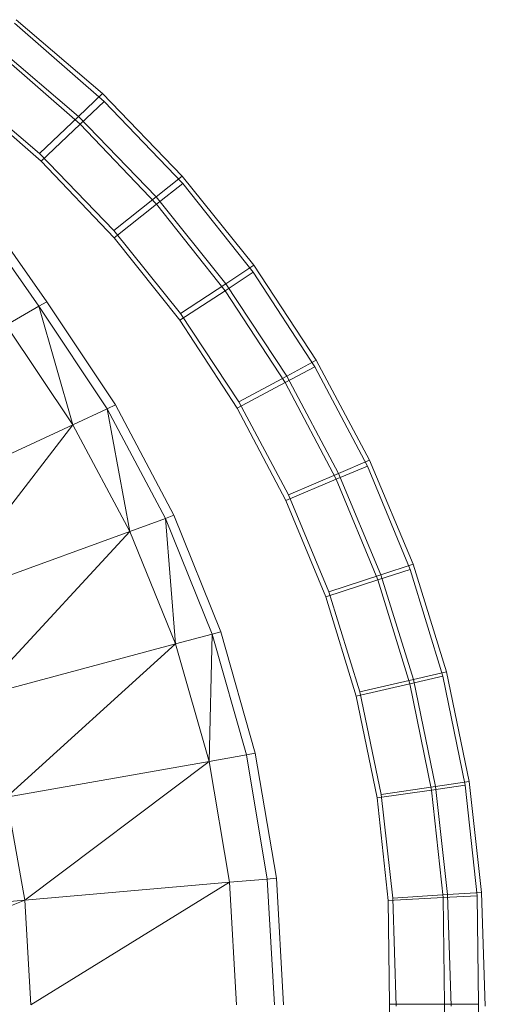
# Model space of a CAD drawing. Header units: metres. Extents: x 397.7 to 427.5, y 12.7 to 28.4.
# Tile 63 of 79: x 408.2193 to 408.2802, y 26.3112 to 26.4399. Entities that reach past the tile are written whole.
import ezdxf

# ---------------------------------------------------------------- set-up
doc = ezdxf.new("R2010")
doc.units = ezdxf.units.M
doc.layers.add('A-DETL-____-MBND', color=7, linetype='Continuous', lineweight=18)

# ---------------------------------------------------------------- blocks, each defined once
blk = doc.blocks.new('Family - Inodor P2-153200-05_TEL_P2')
at = {"layer": 'A-DETL-____-MBND', "color": 253, "true_color": 0xaaaaaa}
for p, q in [((0.66592, 0.32822), (0.67764, 0.318)), ((0.66592, 0.32822), (0.67764, 0.318)), ((0.6774, 0.31904), (0.66612, 0.32867)), ((0.6774, 0.31904), (0.66612, 0.32867)), ((0.66324, 0.32483), (0.67448, 0.31502)), ((0.66324, 0.32483), (0.67448, 0.31502)), ((0.67427, 0.31603), (0.66346, 0.32527)), ((0.67427, 0.31603), (0.66346, 0.32527)), ((0.66938, 0.31019), (0.6589, 0.31933)), ((0.6589, 0.31933), (0.66938, 0.31019)), ((0.66938, 0.31019), (0.6589, 0.31933)), ((0.66938, 0.31019), (0.6589, 0.31933)), ((0.6692, 0.31117), (0.65915, 0.31975)), ((0.6692, 0.31117), (0.65915, 0.31975)), ((0.67427, 0.31603), (0.6774, 0.31904)), ((0.6774, 0.31904), (0.67427, 0.31603)), ((0.67448, 0.31502), (0.67764, 0.318)), ((0.67764, 0.318), (0.67448, 0.31502)), ((0.68784, 0.30823), (0.6774, 0.31904)), ((0.68784, 0.30823), (0.6774, 0.31904)), ((0.67764, 0.318), (0.68792, 0.30725)), ((0.67764, 0.318), (0.68792, 0.30725)), ((0.6692, 0.31117), (0.67427, 0.31603)), ((0.67427, 0.31603), (0.6692, 0.31117)), ((0.68443, 0.30551), (0.67427, 0.31603)), ((0.68443, 0.30551), (0.67427, 0.31603)), ((0.66938, 0.31019), (0.67448, 0.31502)), ((0.67448, 0.31502), (0.66938, 0.31019)), ((0.67448, 0.31502), (0.68449, 0.30455)), ((0.67448, 0.31502), (0.68449, 0.30455)), ((0.6789, 0.30112), (0.6692, 0.31117)), ((0.6789, 0.30112), (0.6692, 0.31117)), ((0.67894, 0.30018), (0.66938, 0.31019)), ((0.66938, 0.31019), (0.67894, 0.30018)), ((0.67894, 0.30018), (0.66938, 0.31019)), ((0.67894, 0.30018), (0.66938, 0.31019)), ((0.68443, 0.30551), (0.68784, 0.30823)), ((0.68784, 0.30823), (0.68443, 0.30551)), ((0.69719, 0.29658), (0.68784, 0.30823)), ((0.69719, 0.29658), (0.68784, 0.30823)), ((0.68449, 0.30455), (0.68792, 0.30725)), ((0.68792, 0.30725), (0.68449, 0.30455)), ((0.68792, 0.30725), (0.69713, 0.29566)), ((0.68792, 0.30725), (0.69713, 0.29566)), ((0.6789, 0.30112), (0.68443, 0.30551)), ((0.68443, 0.30551), (0.6789, 0.30112)), ((0.69353, 0.29417), (0.68443, 0.30551)), ((0.69353, 0.29417), (0.68443, 0.30551)), ((0.6691, 0.29122), (0.65998, 0.30427)), ((0.66095, 0.30494), (0.67013, 0.29181)), ((0.67894, 0.30018), (0.68449, 0.30455)), ((0.68449, 0.30455), (0.67894, 0.30018)), ((0.68449, 0.30455), (0.69346, 0.29326)), ((0.68449, 0.30455), (0.69346, 0.29326)), ((0.6876, 0.29028), (0.6789, 0.30112)), ((0.6876, 0.29028), (0.6789, 0.30112)), ((0.68752, 0.28939), (0.67894, 0.30018)), ((0.67894, 0.30018), (0.68752, 0.28939)), ((0.68752, 0.28939), (0.67894, 0.30018)), ((0.68752, 0.28939), (0.67894, 0.30018)), ((0.69353, 0.29417), (0.69719, 0.29658)), ((0.69719, 0.29658), (0.69353, 0.29417)), ((0.70537, 0.28418), (0.69719, 0.29658)), ((0.70537, 0.28418), (0.69719, 0.29658)), ((0.69346, 0.29326), (0.69713, 0.29566)), ((0.69713, 0.29566), (0.69346, 0.29326)), ((0.69713, 0.29566), (0.70519, 0.28332)), ((0.69713, 0.29566), (0.70519, 0.28332)), ((0.6876, 0.29028), (0.69353, 0.29417)), ((0.69353, 0.29417), (0.6876, 0.29028)), ((0.7015, 0.28209), (0.69353, 0.29417)), ((0.7015, 0.28209), (0.69353, 0.29417)), ((0.68752, 0.28939), (0.69346, 0.29326)), ((0.69346, 0.29326), (0.68752, 0.28939)), ((0.69346, 0.29326), (0.70131, 0.28125)), ((0.69346, 0.29326), (0.70131, 0.28125)), ((0.6691, 0.29122), (0.66482, 0.28875)), ((0.67013, 0.29181), (0.6691, 0.29122)), ((0.67804, 0.27783), (0.6691, 0.29122)), ((0.6691, 0.29122), (0.67355, 0.27574)), ((0.67013, 0.29181), (0.67911, 0.27833)), ((0.69523, 0.27872), (0.6876, 0.29028)), ((0.69523, 0.27872), (0.6876, 0.29028)), ((0.67355, 0.27574), (0.66482, 0.28875)), ((0.69502, 0.27791), (0.68752, 0.28939)), ((0.68752, 0.28939), (0.69502, 0.27791)), ((0.69502, 0.27791), (0.68752, 0.28939)), ((0.69502, 0.27791), (0.68752, 0.28939)), ((0.70131, 0.28125), (0.70519, 0.28332)), ((0.70519, 0.28332), (0.70131, 0.28125)), ((0.7015, 0.28209), (0.70537, 0.28418)), ((0.70537, 0.28418), (0.7015, 0.28209)), ((0.70519, 0.28332), (0.71205, 0.27034)), ((0.70519, 0.28332), (0.71205, 0.27034)), ((0.71234, 0.27111), (0.70537, 0.28418)), ((0.71234, 0.27111), (0.70537, 0.28418)), ((0.69523, 0.27872), (0.7015, 0.28209)), ((0.7015, 0.28209), (0.69523, 0.27872)), ((0.70828, 0.26938), (0.7015, 0.28209)), ((0.70828, 0.26938), (0.7015, 0.28209)), ((0.69502, 0.27791), (0.70131, 0.28125)), ((0.70131, 0.28125), (0.69502, 0.27791)), ((0.70131, 0.28125), (0.70799, 0.26861)), ((0.70131, 0.28125), (0.70799, 0.26861)), ((0.67911, 0.27833), (0.67804, 0.27783)), ((0.67911, 0.27833), (0.68675, 0.2639)), ((0.70172, 0.26656), (0.69523, 0.27872)), ((0.70172, 0.26656), (0.69523, 0.27872)), ((0.67804, 0.27783), (0.67355, 0.27574)), ((0.68564, 0.2635), (0.67804, 0.27783)), ((0.67804, 0.27783), (0.68099, 0.2618)), ((0.70141, 0.26582), (0.69502, 0.27791)), ((0.69502, 0.27791), (0.70141, 0.26582)), ((0.70141, 0.26582), (0.69502, 0.27791)), ((0.70141, 0.26582), (0.69502, 0.27791)), ((0.67355, 0.27574), (0.64904, 0.26431)), ((0.67355, 0.27574), (0.65562, 0.25257)), ((0.68099, 0.2618), (0.67355, 0.27574)), ((0.70799, 0.26861), (0.71205, 0.27034)), ((0.71205, 0.27034), (0.70799, 0.26861)), ((0.70828, 0.26938), (0.71234, 0.27111)), ((0.71234, 0.27111), (0.70828, 0.26938)), ((0.71205, 0.27034), (0.71764, 0.25682)), ((0.71205, 0.27034), (0.71764, 0.25682)), ((0.71803, 0.2575), (0.71234, 0.27111)), ((0.71803, 0.2575), (0.71234, 0.27111)), ((0.70172, 0.26656), (0.70828, 0.26938)), ((0.70828, 0.26938), (0.70172, 0.26656)), ((0.71382, 0.25612), (0.70828, 0.26938)), ((0.71382, 0.25612), (0.70828, 0.26938)), ((0.70141, 0.26582), (0.70799, 0.26861)), ((0.70799, 0.26861), (0.70141, 0.26582)), ((0.70799, 0.26861), (0.71343, 0.25545)), ((0.70799, 0.26861), (0.71343, 0.25545)), ((0.70701, 0.25389), (0.70172, 0.26656)), ((0.70701, 0.25389), (0.70172, 0.26656)), ((0.70661, 0.25324), (0.70141, 0.26582)), ((0.70141, 0.26582), (0.70661, 0.25324)), ((0.70661, 0.25324), (0.70141, 0.26582)), ((0.70661, 0.25324), (0.70141, 0.26582)), ((0.68675, 0.2639), (0.68564, 0.2635)), ((0.68675, 0.2639), (0.69289, 0.24866)), ((0.68564, 0.2635), (0.68099, 0.2618)), ((0.69174, 0.24836), (0.68564, 0.2635)), ((0.68564, 0.2635), (0.68697, 0.24708)), ((0.68099, 0.2618), (0.65562, 0.25257)), ((0.68099, 0.2618), (0.66094, 0.2401)), ((0.68697, 0.24708), (0.68099, 0.2618)), ((0.71382, 0.25612), (0.71803, 0.2575)), ((0.71803, 0.2575), (0.71382, 0.25612)), ((0.72239, 0.24346), (0.71803, 0.2575)), ((0.72239, 0.24346), (0.71803, 0.2575)), ((0.70701, 0.25389), (0.71382, 0.25612)), ((0.71382, 0.25612), (0.70701, 0.25389)), ((0.71343, 0.25545), (0.71764, 0.25682)), ((0.71764, 0.25682), (0.71343, 0.25545)), ((0.71807, 0.24244), (0.71382, 0.25612)), ((0.71807, 0.24244), (0.71382, 0.25612)), ((0.71764, 0.25682), (0.72192, 0.24287)), ((0.71764, 0.25682), (0.72192, 0.24287)), ((0.70661, 0.25324), (0.71343, 0.25545)), ((0.71343, 0.25545), (0.70661, 0.25324)), ((0.71343, 0.25545), (0.7176, 0.24187)), ((0.71343, 0.25545), (0.7176, 0.24187)), ((0.71107, 0.24081), (0.70701, 0.25389)), ((0.71107, 0.24081), (0.70701, 0.25389)), ((0.7106, 0.24026), (0.70661, 0.25324)), ((0.70661, 0.25324), (0.7106, 0.24026)), ((0.7106, 0.24026), (0.70661, 0.25324)), ((0.7106, 0.24026), (0.70661, 0.25324)), ((0.69289, 0.24866), (0.69174, 0.24836)), ((0.69289, 0.24866), (0.6974, 0.23279)), ((0.69174, 0.24836), (0.68697, 0.24708)), ((0.69174, 0.24836), (0.69136, 0.23173)), ((0.69623, 0.23259), (0.69174, 0.24836)), ((0.68697, 0.24708), (0.66094, 0.2401)), ((0.68697, 0.24708), (0.66485, 0.22705)), ((0.69136, 0.23173), (0.68697, 0.24708)), ((0.71807, 0.24244), (0.72239, 0.24346)), ((0.72239, 0.24346), (0.71807, 0.24244)), ((0.72538, 0.22909), (0.72239, 0.24346)), ((0.72538, 0.22909), (0.72239, 0.24346)), ((0.71107, 0.24081), (0.71807, 0.24244)), ((0.71807, 0.24244), (0.71107, 0.24081)), ((0.7176, 0.24187), (0.72192, 0.24287)), ((0.72192, 0.24287), (0.7176, 0.24187)), ((0.72098, 0.22846), (0.71807, 0.24244)), ((0.72098, 0.22846), (0.71807, 0.24244)), ((0.72192, 0.24287), (0.72485, 0.22862)), ((0.72192, 0.24287), (0.72485, 0.22862)), ((0.7106, 0.24026), (0.7176, 0.24187)), ((0.7176, 0.24187), (0.7106, 0.24026)), ((0.71386, 0.22743), (0.71107, 0.24081)), ((0.71386, 0.22743), (0.71107, 0.24081)), ((0.7176, 0.24187), (0.72045, 0.22799)), ((0.7176, 0.24187), (0.72045, 0.22799)), ((0.71333, 0.22699), (0.7106, 0.24026)), ((0.7106, 0.24026), (0.71333, 0.22699)), ((0.71333, 0.22699), (0.7106, 0.24026)), ((0.71333, 0.22699), (0.7106, 0.24026)), ((0.69136, 0.23173), (0.66485, 0.22705)), ((0.69136, 0.23173), (0.66725, 0.21359)), ((0.69623, 0.23259), (0.69136, 0.23173)), ((0.69404, 0.21593), (0.69136, 0.23173)), ((0.6974, 0.23279), (0.69623, 0.23259)), ((0.69897, 0.21636), (0.69623, 0.23259)), ((0.6974, 0.23279), (0.70015, 0.21647)), ((0.72098, 0.22846), (0.72538, 0.22909)), ((0.72538, 0.22909), (0.72098, 0.22846)), ((0.72698, 0.21462), (0.72538, 0.22909)), ((0.72698, 0.21462), (0.72538, 0.22909)), ((0.71333, 0.22699), (0.72045, 0.22799)), ((0.72045, 0.22799), (0.71333, 0.22699)), ((0.71386, 0.22743), (0.72098, 0.22846)), ((0.72098, 0.22846), (0.71386, 0.22743)), ((0.72045, 0.22799), (0.72485, 0.22862)), ((0.72485, 0.22862), (0.72045, 0.22799)), ((0.72045, 0.22799), (0.72197, 0.21393)), ((0.72045, 0.22799), (0.72197, 0.21393)), ((0.72254, 0.21434), (0.72098, 0.22846)), ((0.72254, 0.21434), (0.72098, 0.22846)), ((0.72485, 0.22862), (0.72642, 0.21417)), ((0.72485, 0.22862), (0.72642, 0.21417)), ((0.66725, 0.21359), (0.66485, 0.22705)), ((0.71478, 0.21354), (0.71333, 0.22699)), ((0.71333, 0.22699), (0.71478, 0.21354)), ((0.71478, 0.21354), (0.71333, 0.22699)), ((0.71478, 0.21354), (0.71333, 0.22699)), ((0.71536, 0.21387), (0.71386, 0.22743)), ((0.71536, 0.21387), (0.71386, 0.22743)), ((0.69897, 0.21636), (0.69404, 0.21593)), ((0.70015, 0.21647), (0.69897, 0.21636)), ((0.69989, 0.19991), (0.69897, 0.21636)), ((0.70015, 0.21647), (0.70107, 0.19991)), ((0.69404, 0.21593), (0.66725, 0.21359)), ((0.69404, 0.21593), (0.66806, 0.19991)), ((0.69494, 0.19991), (0.69404, 0.21593)), ((0.71478, 0.21354), (0.72197, 0.21393)), ((0.72197, 0.21393), (0.71478, 0.21354)), ((0.71536, 0.21387), (0.72254, 0.21434)), ((0.72254, 0.21434), (0.71536, 0.21387)), ((0.71582, 0.19976), (0.71536, 0.21387)), ((0.71582, 0.19976), (0.71536, 0.21387)), ((0.72197, 0.21393), (0.72642, 0.21417)), ((0.72642, 0.21417), (0.72197, 0.21393)), ((0.72197, 0.21393), (0.72214, 0.19999)), ((0.72197, 0.21393), (0.72214, 0.19999)), ((0.72254, 0.21434), (0.72698, 0.21462)), ((0.72698, 0.21462), (0.72254, 0.21434)), ((0.72302, 0.19976), (0.72254, 0.21434)), ((0.72302, 0.19976), (0.72254, 0.21434)), ((0.72642, 0.21417), (0.72659, 0.19999)), ((0.72642, 0.21417), (0.72659, 0.19999)), ((0.72747, 0.19975), (0.72698, 0.21462)), ((0.72747, 0.19975), (0.72698, 0.21462)), ((0.66725, 0.21359), (0.63233, 0.21053)), ((0.66725, 0.21359), (0.63302, 0.19991)), ((0.66806, 0.19991), (0.66725, 0.21359)), ((0.71494, 0.19999), (0.71478, 0.21354)), ((0.71478, 0.21354), (0.71494, 0.19999)), ((0.71494, 0.19999), (0.71478, 0.21354)), ((0.71494, 0.19999), (0.71478, 0.21354)), ((0.71478, 0.18645), (0.71494, 0.19999)), ((0.71494, 0.19999), (0.71478, 0.18645)), ((0.71478, 0.18645), (0.71494, 0.19999)), ((0.71478, 0.18645), (0.71494, 0.19999)), ((0.71494, 0.19999), (0.72214, 0.19999)), ((0.72214, 0.19999), (0.71494, 0.19999)), ((0.72214, 0.19999), (0.72197, 0.18606)), ((0.72214, 0.19999), (0.72197, 0.18606)), ((0.72214, 0.19999), (0.72659, 0.19999)), ((0.72659, 0.19999), (0.72214, 0.19999)), ((0.72659, 0.19999), (0.72642, 0.18582)), ((0.72659, 0.19999), (0.72642, 0.18582))]:
    blk.add_line(p, q, dxfattribs=at)
blk = doc.blocks.new('LONDR55-XX_ZZ-ARQ-CAA-M3D-Londres55_ifc-1-05_TEL_P2')
at = {"layer": 'A-DETL-____-MBND', "color": 253, "lineweight": 18, "true_color": 0xaaaaaa}
blk.add_blockref('Family - Inodor P2-153200-05_TEL_P2', (407.55268, 26.11126), dxfattribs=at)

msp = doc.modelspace()

# ---------------------------------------------------------------- block references
at = {"lineweight": 5}
msp.add_blockref('LONDR55-XX_ZZ-ARQ-CAA-M3D-Londres55_ifc-1-05_TEL_P2', (0, 0), dxfattribs=at)

doc.saveas('drawing.dxf')
